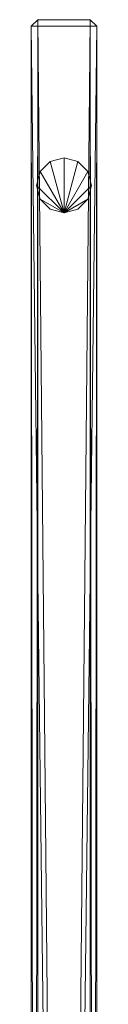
# Model space of a CAD drawing. Header units: inches. Extents: x -304 to 162, y 376 to 514.
# Tile 201 of 216: x 24.62 to 25.8, y 466.45 to 484.28. Entities that reach past the tile are written whole.
import ezdxf

# ---------------------------------------------------------------- set-up
doc = ezdxf.new("R2010")
doc.units = ezdxf.units.IN
doc.header["$LTSCALE"] = 0.366967
doc.header["$MEASUREMENT"] = 0
doc.layers.add('CET color Grey2', color=7, linetype='Continuous', true_color=0x060606)
doc.layers.add('CET color Grey65', color=7, linetype='Continuous', true_color=0xa7a8a3)
doc.layers.add('CET Default', color=7, linetype='Continuous')

# ---------------------------------------------------------------- blocks, each defined once
blk = doc.blocks.new('*C11')
at = {"layer": 'CET color Grey2', "linetype": 'Continuous', "lineweight": 0}
mesh = blk.add_polyface(dxfattribs=at)
corners = [(-46.067, -0.842), (-46.25, -1.026, 0.5), (-46.25, -1.026), (-46.067, -0.842, 0.5), (-46, -0.592), (-46, -0.592, 0.5), (-46.067, -0.342), (-46.067, -0.342, 0.5), (-46.25, -0.159), (-46.25, -0.159, 0.5), (-46.5, -0.092), (-46.5, -0.092, 0.5), (-46.75, -0.159), (-46.75, -0.159, 0.5), (-46.933, -0.342), (-46.933, -0.342, 0.5), (-47, -0.592), (-47, -0.592, 0.5), (-46.933, -0.842), (-46.933, -0.842, 0.5), (-46.75, -1.026), (-46.75, -1.026, 0.5), (-46.5, -1.092), (-46.5, -1.092, 0.5)]
mesh.append_faces([[corners[k] for k in face] for face in [(5, 9, 11, 5), (5, 11, 13, 5), (5, 13, 15, 5), (5, 15, 17, 5), (5, 17, 19, 5), (5, 19, 21, 5), (5, 21, 23, 5), (5, 23, 1, 5)]], dxfattribs={"vtx0": -1, "vtx2": -1, "vtx3": -1})
mesh.append_faces([[corners[k] for k in face] for face in [(0, 1, 2, 0), (4, 3, 0, 4), (6, 5, 4, 6), (8, 7, 6, 8), (10, 9, 8, 10), (12, 11, 10, 12), (14, 13, 12, 14), (16, 15, 14, 16), (18, 17, 16, 18), (20, 19, 18, 20), (22, 21, 20, 22), (2, 23, 22, 2), (5, 1, 3, 5)]], dxfattribs={"vtx0": -1, "vtx3": -1})
mesh.append_faces([[corners[k] for k in face] for face in [(0, 2, 4, 0)]], dxfattribs={"vtx1": -1})
mesh.append_faces([[corners[k] for k in face] for face in [(10, 8, 4, 10), (12, 10, 4, 12), (14, 12, 4, 14), (16, 14, 4, 16), (18, 16, 4, 18), (20, 18, 4, 20), (22, 20, 4, 22), (2, 22, 4, 2)]], dxfattribs={"vtx1": -1, "vtx2": -1})
mesh.append_faces([[corners[k] for k in face] for face in [(0, 3, 1, 0), (4, 5, 3, 4), (6, 7, 5, 6), (8, 6, 4, 8), (5, 7, 9, 5), (8, 9, 7, 8), (10, 11, 9, 10), (12, 13, 11, 12), (14, 15, 13, 14), (16, 17, 15, 16), (18, 19, 17, 18), (20, 21, 19, 20), (22, 23, 21, 22), (2, 1, 23, 2)]], dxfattribs={"vtx2": -1})
at = {"layer": 'CET color Grey65', "linetype": 'Continuous', "lineweight": 0}
mesh = blk.add_polyface(dxfattribs=at)
corners = [(-49.382, 0, 0.618), (-49.382, 0, 41.382), (-49.382, -1.185, 41.382), (-49.382, -1.185, 0.618), (-49.5, -1.067, 41.5), (-49.5, -1.067, 0.5), (-49.5, -0.118, 41.5), (-49.5, -0.118, 0.5)]
mesh.append_faces([[corners[k] for k in face] for face in [(0, 2, 3, 0), (3, 4, 5, 3), (5, 6, 7, 5), (7, 1, 0, 7)]], dxfattribs={"vtx0": -1, "vtx3": -1})
mesh.append_faces([[corners[k] for k in face] for face in [(0, 1, 2, 0), (3, 2, 4, 3), (5, 4, 6, 5), (7, 6, 1, 7)]], dxfattribs={"vtx2": -1})
mesh = blk.add_polyface(dxfattribs=at)
corners = [(-49.382, 0, 41.382), (49.382, 0, 41.382), (49.382, -1.185, 41.382), (-49.382, -1.185, 41.382), (49.5, -1.067, 41.5), (-49.5, -1.067, 41.5), (49.5, -0.118, 41.5), (-49.5, -0.118, 41.5)]
mesh.append_faces([[corners[k] for k in face] for face in [(0, 2, 3, 0), (3, 4, 5, 3), (5, 6, 7, 5), (7, 1, 0, 7)]], dxfattribs={"vtx0": -1, "vtx3": -1})
mesh.append_faces([[corners[k] for k in face] for face in [(0, 1, 2, 0), (3, 2, 4, 3), (5, 4, 6, 5), (7, 6, 1, 7)]], dxfattribs={"vtx2": -1})
mesh = blk.add_polyface(dxfattribs=at)
corners = [(49.382, 0, 0.618), (-49.382, 0, 0.618), (-49.382, -1.185, 0.618), (49.382, -1.185, 0.618), (-49.5, -1.067, 0.5), (49.5, -1.067, 0.5), (-49.5, -0.118, 0.5), (49.5, -0.118, 0.5)]
mesh.append_faces([[corners[k] for k in face] for face in [(0, 2, 3, 0), (3, 4, 5, 3), (5, 6, 7, 5), (7, 1, 0, 7)]], dxfattribs={"vtx0": -1, "vtx3": -1})
mesh.append_faces([[corners[k] for k in face] for face in [(0, 1, 2, 0), (3, 2, 4, 3), (5, 4, 6, 5), (7, 6, 1, 7)]], dxfattribs={"vtx2": -1})
mesh = blk.add_polyface(dxfattribs=at)
corners = [(-49.382, 0, 0.618), (49.382, 0, 41.382), (49.382, 0, 0.618), (-49.382, 0, 41.382)]
mesh.append_faces([[corners[k] for k in face] for face in [(0, 1, 2, 0)]], dxfattribs={"vtx0": -1, "vtx3": -1})
mesh.append_faces([[corners[k] for k in face] for face in [(0, 3, 1, 0)]], dxfattribs={"vtx2": -1})
mesh = blk.add_polyface(dxfattribs=at)
corners = [(-49.382, -1.185, 0.618), (49.382, -1.185, 0.618), (49.382, -1.185, 41.382), (-49.382, -1.185, 41.382)]
mesh.append_faces([[corners[k] for k in face] for face in [(0, 2, 3, 0)]], dxfattribs={"vtx0": -1, "vtx3": -1})
mesh.append_faces([[corners[k] for k in face] for face in [(0, 1, 2, 0)]], dxfattribs={"vtx2": -1})
blk = doc.blocks.new('*C5')
at = {"layer": 'CET Default', "linetype": 'Continuous', "lineweight": 0, "rotation": 89.99999999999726}
blk.add_blockref('*C11', (231.332, 435.337, 0), dxfattribs=at)

msp = doc.modelspace()

# ---------------------------------------------------------------- block references
at = {"layer": 'CET Default', "linetype": 'Continuous', "lineweight": 0, "rotation": 180}
msp.add_blockref('*C5', (257.133, 870.114), dxfattribs=at)

doc.saveas('drawing.dxf')
